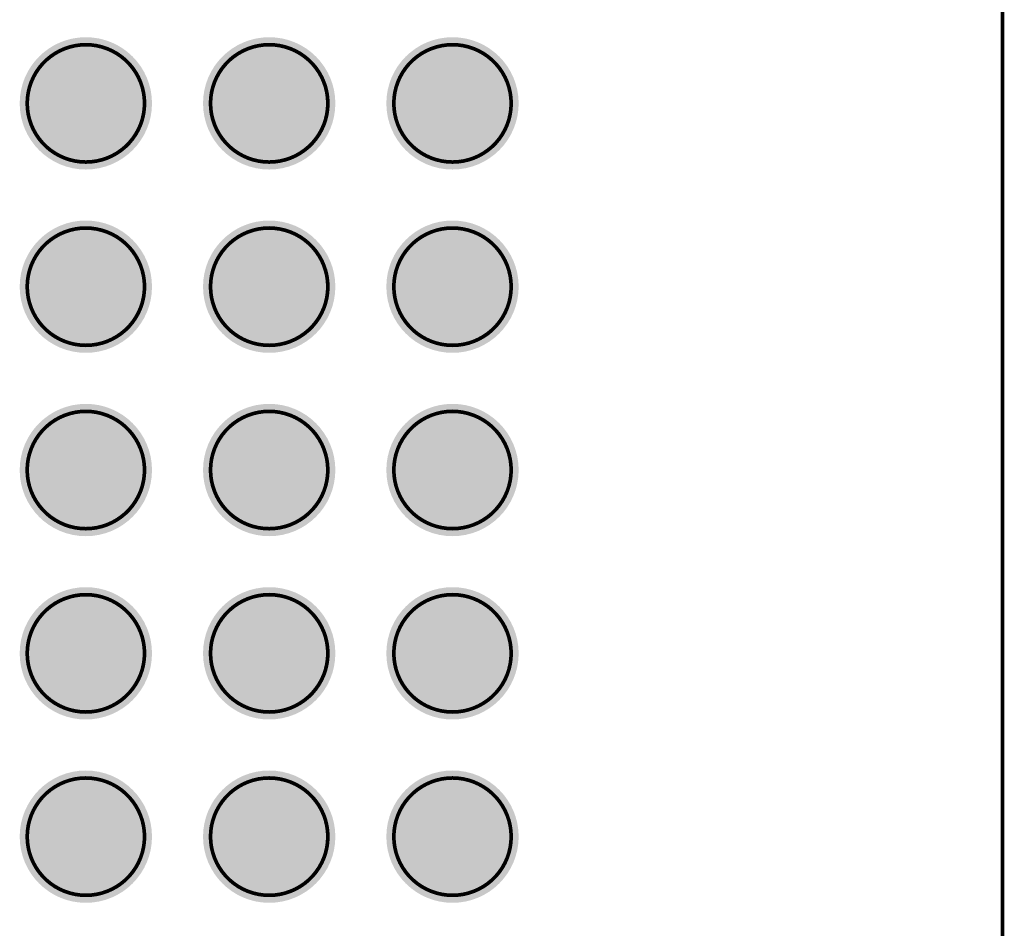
# Model space of a CAD drawing. Header units: inches. Extents: x -0.12 to 1.77, y 0 to 1.45.
# Tile 20 of 24: x 0.92 to 1.18, y 0.71 to 0.96. Entities that reach past the tile are written whole.
import ezdxf

# ---------------------------------------------------------------- set-up
doc = ezdxf.new("R2010")
doc.units = ezdxf.units.IN
doc.header["$MEASUREMENT"] = 0
for name, color, linetype in [('Mechanical 7', 56, 'Continuous'), ('Top Layer', 1, 'Continuous'), ('Top Paste', 8, 'Continuous'), ('Top Solder', 216, 'Continuous')]:
    doc.layers.add(name, color=color, linetype=linetype)

# ---------------------------------------------------------------- blocks, each defined once
blk = doc.blocks.new('OSM__S____S_S______P________S____1')
at = {"layer": 'Mechanical 7', "const_width": 0.000984}
blk.add_lwpolyline([(0.59055, 0.59055), (0.59055, -0.59055)], dxfattribs=at)
for points in [[(0.32874, 0.34449, -0.414214), (0.34449, 0.36024)], [(0.34448, 0.36024, -0.414214), (0.36023, 0.34449)], [(0.37795, 0.34449, -0.414214), (0.3937, 0.36024)], [(0.3937, 0.36024, -0.414214), (0.40944, 0.34449)], [(0.42716, 0.34449, -0.414214), (0.44291, 0.36024)], [(0.44291, 0.36024, -0.414214), (0.45866, 0.34449)], [(0.34448, 0.32874, -0.414214), (0.32874, 0.34449)], [(0.36023, 0.34449, -0.414214), (0.34448, 0.32874)], [(0.3937, 0.32874, -0.414214), (0.37795, 0.34449)], [(0.40944, 0.34449, -0.414214), (0.3937, 0.32874)], [(0.44291, 0.32874, -0.414214), (0.42716, 0.34449)], [(0.45866, 0.34449, -0.414214), (0.44291, 0.32874)], [(0.32874, 0.29527, -0.414214), (0.34449, 0.31103)], [(0.34448, 0.31102, -0.414214), (0.36023, 0.29527)], [(0.37795, 0.29527, -0.414214), (0.3937, 0.31103)], [(0.3937, 0.31102, -0.414214), (0.40944, 0.29527)], [(0.42716, 0.29528, -0.414214), (0.44291, 0.31103)], [(0.44291, 0.31102, -0.414214), (0.45866, 0.29528)], [(0.34448, 0.27953, -0.414214), (0.32874, 0.29527)], [(0.36023, 0.29527, -0.414214), (0.34448, 0.27953)], [(0.3937, 0.27953, -0.414214), (0.37795, 0.29527)], [(0.40944, 0.29527, -0.414214), (0.3937, 0.27953)], [(0.44291, 0.27953, -0.414214), (0.42716, 0.29528)], [(0.45866, 0.29528, -0.414214), (0.44291, 0.27953)], [(0.32873, 0.24606, -0.414214), (0.34448, 0.26181)], [(0.34448, 0.26181, -0.414214), (0.36023, 0.24606)], [(0.37795, 0.24606, -0.414214), (0.3937, 0.26181)], [(0.39369, 0.26181, -0.414214), (0.40944, 0.24606)], [(0.42716, 0.24606, -0.414214), (0.44291, 0.26182)], [(0.44291, 0.26181, -0.414214), (0.45866, 0.24606)], [(0.34448, 0.23031, -0.414214), (0.32873, 0.24606)], [(0.36023, 0.24606, -0.414214), (0.34448, 0.23031)], [(0.39369, 0.23031, -0.414214), (0.37795, 0.24606)], [(0.40944, 0.24606, -0.414214), (0.39369, 0.23031)], [(0.44291, 0.23032, -0.414214), (0.42716, 0.24606)], [(0.45866, 0.24606, -0.414214), (0.44291, 0.23032)], [(0.32874, 0.19685, -0.414214), (0.34449, 0.2126)], [(0.34448, 0.2126, -0.414214), (0.36023, 0.19685)], [(0.37795, 0.19685, -0.414214), (0.3937, 0.2126)], [(0.3937, 0.2126, -0.414214), (0.40944, 0.19685)], [(0.42716, 0.19685, -0.414214), (0.44291, 0.2126)], [(0.44291, 0.2126, -0.414214), (0.45866, 0.19685)], [(0.34448, 0.1811, -0.414214), (0.32874, 0.19685)], [(0.36023, 0.19685, -0.414214), (0.34448, 0.1811)], [(0.3937, 0.1811, -0.414214), (0.37795, 0.19685)], [(0.40944, 0.19685, -0.414214), (0.3937, 0.1811)], [(0.44291, 0.1811, -0.414214), (0.42716, 0.19685)], [(0.45866, 0.19685, -0.414214), (0.44291, 0.1811)], [(0.32874, 0.14764, -0.414214), (0.34449, 0.16339)], [(0.37795, 0.14764, -0.414214), (0.3937, 0.16339)], [(0.42716, 0.14764, -0.414214), (0.44291, 0.16339)], [(0.34448, 0.16338, -0.414214), (0.36023, 0.14764)], [(0.3937, 0.16338, -0.414214), (0.40944, 0.14764)], [(0.44291, 0.16339, -0.414214), (0.45866, 0.14764)], [(0.34448, 0.13189, -0.414214), (0.32874, 0.14764)], [(0.36023, 0.14764, -0.414214), (0.34448, 0.13189)], [(0.3937, 0.13189, -0.414214), (0.37795, 0.14764)], [(0.40944, 0.14764, -0.414214), (0.3937, 0.13189)], [(0.44291, 0.13189, -0.414214), (0.42716, 0.14764)], [(0.45866, 0.14764, -0.414214), (0.44291, 0.13189)]]:
    blk.add_lwpolyline(points, format="xyb", dxfattribs=at)
at = {"layer": 'Mechanical 7', "const_width": 0.000492}
for points in [[(0.34424, 0.36024, 1), (0.34473, 0.36024, 1)], [(0.34424, 0.36024, 1), (0.34473, 0.36024, 1)], [(0.39345, 0.36024, 1), (0.39394, 0.36024, 1)], [(0.39345, 0.36024, 1), (0.39395, 0.36024, 1)], [(0.44266, 0.36024, 1), (0.44316, 0.36024, 1)], [(0.44267, 0.36024, 1), (0.44316, 0.36024, 1)], [(0.32849, 0.34449, 1), (0.32898, 0.34449, 1)], [(0.32849, 0.34449, 1), (0.32898, 0.34449, 1)], [(0.35999, 0.34449, 1), (0.36048, 0.34449, 1)], [(0.35999, 0.34449, 1), (0.36048, 0.34449, 1)], [(0.3777, 0.34449, 1), (0.37819, 0.34449, 1)], [(0.3777, 0.34449, 1), (0.37819, 0.34449, 1)], [(0.4092, 0.34449, 1), (0.40969, 0.34449, 1)], [(0.4092, 0.34449, 1), (0.40969, 0.34449, 1)], [(0.42692, 0.34449, 1), (0.42741, 0.34449, 1)], [(0.42692, 0.34449, 1), (0.42741, 0.34449, 1)], [(0.45841, 0.34449, 1), (0.4589, 0.34449, 1)], [(0.45841, 0.34449, 1), (0.4589, 0.34449, 1)], [(0.34424, 0.32874, 1), (0.34473, 0.32874, 1)], [(0.34424, 0.32874, 1), (0.34473, 0.32874, 1)], [(0.39345, 0.32874, 1), (0.39394, 0.32874, 1)], [(0.39345, 0.32874, 1), (0.39394, 0.32874, 1)], [(0.44266, 0.32874, 1), (0.44316, 0.32874, 1)], [(0.44266, 0.32874, 1), (0.44316, 0.32874, 1)], [(0.34424, 0.31103, 1), (0.34473, 0.31103, 1)], [(0.34424, 0.31102, 1), (0.34473, 0.31102, 1)], [(0.39345, 0.31102, 1), (0.39394, 0.31102, 1)], [(0.39345, 0.31103, 1), (0.39395, 0.31103, 1)], [(0.44266, 0.31102, 1), (0.44316, 0.31102, 1)], [(0.44267, 0.31103, 1), (0.44316, 0.31103, 1)], [(0.32849, 0.29527, 1), (0.32898, 0.29527, 1)], [(0.32849, 0.29527, 1), (0.32898, 0.29527, 1)], [(0.35999, 0.29527, 1), (0.36048, 0.29527, 1)], [(0.35999, 0.29527, 1), (0.36048, 0.29527, 1)], [(0.3777, 0.29527, 1), (0.37819, 0.29527, 1)], [(0.3777, 0.29527, 1), (0.37819, 0.29527, 1)], [(0.4092, 0.29527, 1), (0.40969, 0.29527, 1)], [(0.4092, 0.29527, 1), (0.40969, 0.29527, 1)], [(0.42692, 0.29528, 1), (0.42741, 0.29528, 1)], [(0.42692, 0.29528, 1), (0.42741, 0.29528, 1)], [(0.45841, 0.29528, 1), (0.4589, 0.29528, 1)], [(0.45841, 0.29528, 1), (0.4589, 0.29528, 1)], [(0.34424, 0.27953, 1), (0.34473, 0.27953, 1)], [(0.34424, 0.27953, 1), (0.34473, 0.27953, 1)], [(0.39345, 0.27953, 1), (0.39394, 0.27953, 1)], [(0.39345, 0.27953, 1), (0.39394, 0.27953, 1)], [(0.44266, 0.27953, 1), (0.44316, 0.27953, 1)], [(0.44266, 0.27953, 1), (0.44316, 0.27953, 1)], [(0.34424, 0.26181, 1), (0.34473, 0.26181, 1)], [(0.34424, 0.26181, 1), (0.34473, 0.26181, 1)], [(0.39345, 0.26181, 1), (0.39394, 0.26181, 1)], [(0.39345, 0.26181, 1), (0.39394, 0.26181, 1)], [(0.44267, 0.26182, 1), (0.44316, 0.26182, 1)], [(0.44266, 0.26181, 1), (0.44315, 0.26181, 1)], [(0.32849, 0.24606, 1), (0.32898, 0.24606, 1)], [(0.32849, 0.24606, 1), (0.32898, 0.24606, 1)], [(0.35998, 0.24606, 1), (0.36048, 0.24606, 1)], [(0.35998, 0.24606, 1), (0.36048, 0.24606, 1)], [(0.3777, 0.24606, 1), (0.37819, 0.24606, 1)], [(0.3777, 0.24606, 1), (0.37819, 0.24606, 1)], [(0.4092, 0.24606, 1), (0.40969, 0.24606, 1)], [(0.4092, 0.24606, 1), (0.40969, 0.24606, 1)], [(0.42691, 0.24606, 1), (0.42741, 0.24606, 1)], [(0.42691, 0.24606, 1), (0.42741, 0.24606, 1)], [(0.45841, 0.24606, 1), (0.4589, 0.24606, 1)], [(0.45841, 0.24606, 1), (0.4589, 0.24606, 1)], [(0.34424, 0.23031, 1), (0.34473, 0.23031, 1)], [(0.34424, 0.23031, 1), (0.34473, 0.23031, 1)], [(0.39345, 0.23031, 1), (0.39394, 0.23031, 1)], [(0.39345, 0.23031, 1), (0.39394, 0.23031, 1)], [(0.44266, 0.23032, 1), (0.44315, 0.23032, 1)], [(0.44266, 0.23032, 1), (0.44315, 0.23032, 1)], [(0.34424, 0.2126, 1), (0.34473, 0.2126, 1)], [(0.34424, 0.2126, 1), (0.34473, 0.2126, 1)], [(0.39345, 0.2126, 1), (0.39394, 0.2126, 1)], [(0.39345, 0.2126, 1), (0.39395, 0.2126, 1)], [(0.44266, 0.2126, 1), (0.44316, 0.2126, 1)], [(0.44267, 0.2126, 1), (0.44316, 0.2126, 1)], [(0.32849, 0.19685, 1), (0.32898, 0.19685, 1)], [(0.32849, 0.19685, 1), (0.32898, 0.19685, 1)], [(0.35999, 0.19685, 1), (0.36048, 0.19685, 1)], [(0.35999, 0.19685, 1), (0.36048, 0.19685, 1)], [(0.3777, 0.19685, 1), (0.37819, 0.19685, 1)], [(0.3777, 0.19685, 1), (0.37819, 0.19685, 1)], [(0.4092, 0.19685, 1), (0.40969, 0.19685, 1)], [(0.4092, 0.19685, 1), (0.40969, 0.19685, 1)], [(0.42692, 0.19685, 1), (0.42741, 0.19685, 1)], [(0.42692, 0.19685, 1), (0.42741, 0.19685, 1)], [(0.45841, 0.19685, 1), (0.4589, 0.19685, 1)], [(0.45841, 0.19685, 1), (0.4589, 0.19685, 1)], [(0.34424, 0.1811, 1), (0.34473, 0.1811, 1)], [(0.34424, 0.1811, 1), (0.34473, 0.1811, 1)], [(0.39345, 0.1811, 1), (0.39394, 0.1811, 1)], [(0.39345, 0.1811, 1), (0.39394, 0.1811, 1)], [(0.44266, 0.1811, 1), (0.44316, 0.1811, 1)], [(0.44266, 0.1811, 1), (0.44316, 0.1811, 1)], [(0.34424, 0.16339, 1), (0.34473, 0.16339, 1)], [(0.39345, 0.16339, 1), (0.39395, 0.16339, 1)], [(0.44267, 0.16339, 1), (0.44316, 0.16339, 1)], [(0.34424, 0.16338, 1), (0.34473, 0.16338, 1)], [(0.39345, 0.16338, 1), (0.39394, 0.16338, 1)], [(0.44266, 0.16339, 1), (0.44316, 0.16339, 1)], [(0.32849, 0.14764, 1), (0.32898, 0.14764, 1)], [(0.32849, 0.14764, 1), (0.32898, 0.14764, 1)], [(0.35999, 0.14764, 1), (0.36048, 0.14764, 1)], [(0.35999, 0.14764, 1), (0.36048, 0.14764, 1)], [(0.3777, 0.14764, 1), (0.37819, 0.14764, 1)], [(0.3777, 0.14764, 1), (0.37819, 0.14764, 1)], [(0.4092, 0.14764, 1), (0.40969, 0.14764, 1)], [(0.4092, 0.14764, 1), (0.40969, 0.14764, 1)], [(0.42692, 0.14764, 1), (0.42741, 0.14764, 1)], [(0.42692, 0.14764, 1), (0.42741, 0.14764, 1)], [(0.45841, 0.14764, 1), (0.4589, 0.14764, 1)], [(0.45841, 0.14764, 1), (0.4589, 0.14764, 1)], [(0.34424, 0.13189, 1), (0.34473, 0.13189, 1)], [(0.34424, 0.13189, 1), (0.34473, 0.13189, 1)], [(0.39345, 0.13189, 1), (0.39394, 0.13189, 1)], [(0.39345, 0.13189, 1), (0.39394, 0.13189, 1)], [(0.44266, 0.13189, 1), (0.44316, 0.13189, 1)], [(0.44266, 0.13189, 1), (0.44316, 0.13189, 1)]]:
    blk.add_lwpolyline(points, format="xyb", close=True, dxfattribs=at)
blk = doc.blocks.new('OSM__SIZE_M_MEDIUM__PLATFORM_SIDE_2')
at = {"layer": 'Mechanical 7', "const_width": 0.000984}
blk.add_lwpolyline([(0.29527, 0.59055), (0.29527, -0.59055)], dxfattribs=at)
for points in [[(0.03346, 0.34449, -0.414214), (0.04921, 0.36024)], [(0.0492, 0.36024, -0.414214), (0.06495, 0.34449)], [(0.08267, 0.34449, -0.414214), (0.09842, 0.36024)], [(0.09842, 0.36024, -0.414214), (0.11417, 0.34449)], [(0.13188, 0.34449, -0.414214), (0.14763, 0.36024)], [(0.14763, 0.36024, -0.414214), (0.16338, 0.34449)], [(0.0492, 0.32874, -0.414214), (0.03346, 0.34449)], [(0.06495, 0.34449, -0.414214), (0.0492, 0.32874)], [(0.09842, 0.32874, -0.414214), (0.08267, 0.34449)], [(0.11417, 0.34449, -0.414214), (0.09842, 0.32874)], [(0.14763, 0.32874, -0.414214), (0.13188, 0.34449)], [(0.16338, 0.34449, -0.414214), (0.14763, 0.32874)], [(0.03346, 0.29527, -0.414214), (0.04921, 0.31103)], [(0.0492, 0.31102, -0.414214), (0.06495, 0.29527)], [(0.08267, 0.29527, -0.414214), (0.09842, 0.31103)], [(0.09842, 0.31102, -0.414214), (0.11417, 0.29527)], [(0.13188, 0.29528, -0.414214), (0.14763, 0.31103)], [(0.14763, 0.31102, -0.414214), (0.16338, 0.29528)], [(0.0492, 0.27953, -0.414214), (0.03346, 0.29527)], [(0.06495, 0.29527, -0.414214), (0.0492, 0.27953)], [(0.09842, 0.27953, -0.414214), (0.08267, 0.29527)], [(0.11417, 0.29527, -0.414214), (0.09842, 0.27953)], [(0.14763, 0.27953, -0.414214), (0.13188, 0.29528)], [(0.16338, 0.29528, -0.414214), (0.14763, 0.27953)], [(0.03345, 0.24606, -0.414214), (0.04921, 0.26181)], [(0.0492, 0.26181, -0.414214), (0.06495, 0.24606)], [(0.08267, 0.24606, -0.414214), (0.09842, 0.26181)], [(0.09842, 0.26181, -0.414214), (0.11416, 0.24606)], [(0.13188, 0.24606, -0.414214), (0.14763, 0.26182)], [(0.14763, 0.26181, -0.414214), (0.16338, 0.24606)], [(0.0492, 0.23031, -0.414214), (0.03345, 0.24606)], [(0.06495, 0.24606, -0.414214), (0.0492, 0.23031)], [(0.09842, 0.23031, -0.414214), (0.08267, 0.24606)], [(0.11416, 0.24606, -0.414214), (0.09842, 0.23031)], [(0.14763, 0.23032, -0.414214), (0.13188, 0.24606)], [(0.16338, 0.24606, -0.414214), (0.14763, 0.23032)], [(0.03346, 0.19685, -0.414214), (0.04921, 0.2126)], [(0.0492, 0.2126, -0.414214), (0.06495, 0.19685)], [(0.08267, 0.19685, -0.414214), (0.09842, 0.2126)], [(0.09842, 0.2126, -0.414214), (0.11417, 0.19685)], [(0.13188, 0.19685, -0.414214), (0.14763, 0.2126)], [(0.14763, 0.2126, -0.414214), (0.16338, 0.19685)], [(0.0492, 0.1811, -0.414214), (0.03346, 0.19685)], [(0.06495, 0.19685, -0.414214), (0.0492, 0.1811)], [(0.09842, 0.1811, -0.414214), (0.08267, 0.19685)], [(0.11417, 0.19685, -0.414214), (0.09842, 0.1811)], [(0.14763, 0.1811, -0.414214), (0.13188, 0.19685)], [(0.16338, 0.19685, -0.414214), (0.14763, 0.1811)], [(0.03346, 0.14764, -0.414214), (0.04921, 0.16339)], [(0.08267, 0.14764, -0.414214), (0.09842, 0.16339)], [(0.13188, 0.14764, -0.414214), (0.14763, 0.16339)], [(0.0492, 0.16338, -0.414214), (0.06495, 0.14764)], [(0.09842, 0.16338, -0.414214), (0.11417, 0.14764)], [(0.14763, 0.16339, -0.414214), (0.16338, 0.14764)], [(0.0492, 0.13189, -0.414214), (0.03346, 0.14764)], [(0.06495, 0.14764, -0.414214), (0.0492, 0.13189)], [(0.09842, 0.13189, -0.414214), (0.08267, 0.14764)], [(0.11417, 0.14764, -0.414214), (0.09842, 0.13189)], [(0.14763, 0.13189, -0.414214), (0.13188, 0.14764)], [(0.16338, 0.14764, -0.414214), (0.14763, 0.13189)]]:
    blk.add_lwpolyline(points, format="xyb", dxfattribs=at)
at = {"layer": 'Mechanical 7', "const_width": 0.000492}
for points in [[(0.04896, 0.36024, 1), (0.04945, 0.36024, 1)], [(0.04896, 0.36024, 1), (0.04945, 0.36024, 1)], [(0.09817, 0.36024, 1), (0.09866, 0.36024, 1)], [(0.09817, 0.36024, 1), (0.09867, 0.36024, 1)], [(0.14739, 0.36024, 1), (0.14788, 0.36024, 1)], [(0.14739, 0.36024, 1), (0.14788, 0.36024, 1)], [(0.03321, 0.34449, 1), (0.0337, 0.34449, 1)], [(0.03321, 0.34449, 1), (0.0337, 0.34449, 1)], [(0.06471, 0.34449, 1), (0.0652, 0.34449, 1)], [(0.06471, 0.34449, 1), (0.0652, 0.34449, 1)], [(0.08242, 0.34449, 1), (0.08292, 0.34449, 1)], [(0.08242, 0.34449, 1), (0.08292, 0.34449, 1)], [(0.11392, 0.34449, 1), (0.11441, 0.34449, 1)], [(0.11392, 0.34449, 1), (0.11441, 0.34449, 1)], [(0.13164, 0.34449, 1), (0.13213, 0.34449, 1)], [(0.13164, 0.34449, 1), (0.13213, 0.34449, 1)], [(0.16313, 0.34449, 1), (0.16363, 0.34449, 1)], [(0.16313, 0.34449, 1), (0.16363, 0.34449, 1)], [(0.04896, 0.32874, 1), (0.04945, 0.32874, 1)], [(0.04896, 0.32874, 1), (0.04945, 0.32874, 1)], [(0.09817, 0.32874, 1), (0.09866, 0.32874, 1)], [(0.09817, 0.32874, 1), (0.09866, 0.32874, 1)], [(0.14739, 0.32874, 1), (0.14788, 0.32874, 1)], [(0.14739, 0.32874, 1), (0.14788, 0.32874, 1)], [(0.04896, 0.31102, 1), (0.04945, 0.31102, 1)], [(0.04896, 0.31103, 1), (0.04945, 0.31103, 1)], [(0.09817, 0.31102, 1), (0.09866, 0.31102, 1)], [(0.09817, 0.31103, 1), (0.09867, 0.31103, 1)], [(0.14739, 0.31103, 1), (0.14788, 0.31103, 1)], [(0.14739, 0.31102, 1), (0.14788, 0.31102, 1)], [(0.03321, 0.29527, 1), (0.0337, 0.29527, 1)], [(0.03321, 0.29527, 1), (0.0337, 0.29527, 1)], [(0.06471, 0.29527, 1), (0.0652, 0.29527, 1)], [(0.06471, 0.29527, 1), (0.0652, 0.29527, 1)], [(0.08242, 0.29527, 1), (0.08292, 0.29527, 1)], [(0.08242, 0.29527, 1), (0.08292, 0.29527, 1)], [(0.11392, 0.29527, 1), (0.11441, 0.29527, 1)], [(0.11392, 0.29527, 1), (0.11441, 0.29527, 1)], [(0.13164, 0.29528, 1), (0.13213, 0.29528, 1)], [(0.13164, 0.29528, 1), (0.13213, 0.29528, 1)], [(0.16313, 0.29528, 1), (0.16363, 0.29528, 1)], [(0.16313, 0.29528, 1), (0.16363, 0.29528, 1)], [(0.04896, 0.27953, 1), (0.04945, 0.27953, 1)], [(0.04896, 0.27953, 1), (0.04945, 0.27953, 1)], [(0.09817, 0.27953, 1), (0.09866, 0.27953, 1)], [(0.09817, 0.27953, 1), (0.09866, 0.27953, 1)], [(0.14739, 0.27953, 1), (0.14788, 0.27953, 1)], [(0.14739, 0.27953, 1), (0.14788, 0.27953, 1)], [(0.04896, 0.26181, 1), (0.04945, 0.26181, 1)], [(0.04896, 0.26181, 1), (0.04945, 0.26181, 1)], [(0.09817, 0.26181, 1), (0.09866, 0.26181, 1)], [(0.09817, 0.26181, 1), (0.09866, 0.26181, 1)], [(0.14739, 0.26182, 1), (0.14788, 0.26182, 1)], [(0.14738, 0.26181, 1), (0.14788, 0.26181, 1)], [(0.03321, 0.24606, 1), (0.0337, 0.24606, 1)], [(0.03321, 0.24606, 1), (0.0337, 0.24606, 1)], [(0.0647, 0.24606, 1), (0.0652, 0.24606, 1)], [(0.0647, 0.24606, 1), (0.0652, 0.24606, 1)], [(0.08242, 0.24606, 1), (0.08291, 0.24606, 1)], [(0.08242, 0.24606, 1), (0.08291, 0.24606, 1)], [(0.11392, 0.24606, 1), (0.11441, 0.24606, 1)], [(0.11392, 0.24606, 1), (0.11441, 0.24606, 1)], [(0.13164, 0.24606, 1), (0.13213, 0.24606, 1)], [(0.13164, 0.24606, 1), (0.13213, 0.24606, 1)], [(0.16313, 0.24606, 1), (0.16362, 0.24606, 1)], [(0.16313, 0.24606, 1), (0.16362, 0.24606, 1)], [(0.04896, 0.23031, 1), (0.04945, 0.23031, 1)], [(0.04896, 0.23031, 1), (0.04945, 0.23031, 1)], [(0.09817, 0.23031, 1), (0.09866, 0.23031, 1)], [(0.09817, 0.23031, 1), (0.09866, 0.23031, 1)], [(0.14738, 0.23032, 1), (0.14788, 0.23032, 1)], [(0.14738, 0.23032, 1), (0.14788, 0.23032, 1)], [(0.04896, 0.2126, 1), (0.04945, 0.2126, 1)], [(0.04896, 0.2126, 1), (0.04945, 0.2126, 1)], [(0.09817, 0.2126, 1), (0.09866, 0.2126, 1)], [(0.09817, 0.2126, 1), (0.09867, 0.2126, 1)], [(0.14739, 0.2126, 1), (0.14788, 0.2126, 1)], [(0.14739, 0.2126, 1), (0.14788, 0.2126, 1)], [(0.03321, 0.19685, 1), (0.0337, 0.19685, 1)], [(0.03321, 0.19685, 1), (0.0337, 0.19685, 1)], [(0.06471, 0.19685, 1), (0.0652, 0.19685, 1)], [(0.06471, 0.19685, 1), (0.0652, 0.19685, 1)], [(0.08242, 0.19685, 1), (0.08292, 0.19685, 1)], [(0.08242, 0.19685, 1), (0.08292, 0.19685, 1)], [(0.11392, 0.19685, 1), (0.11441, 0.19685, 1)], [(0.11392, 0.19685, 1), (0.11441, 0.19685, 1)], [(0.13164, 0.19685, 1), (0.13213, 0.19685, 1)], [(0.13164, 0.19685, 1), (0.13213, 0.19685, 1)], [(0.16313, 0.19685, 1), (0.16363, 0.19685, 1)], [(0.16313, 0.19685, 1), (0.16363, 0.19685, 1)], [(0.04896, 0.1811, 1), (0.04945, 0.1811, 1)], [(0.04896, 0.1811, 1), (0.04945, 0.1811, 1)], [(0.09817, 0.1811, 1), (0.09866, 0.1811, 1)], [(0.09817, 0.1811, 1), (0.09866, 0.1811, 1)], [(0.14739, 0.1811, 1), (0.14788, 0.1811, 1)], [(0.14739, 0.1811, 1), (0.14788, 0.1811, 1)], [(0.04896, 0.16339, 1), (0.04945, 0.16339, 1)], [(0.09817, 0.16339, 1), (0.09867, 0.16339, 1)], [(0.14739, 0.16339, 1), (0.14788, 0.16339, 1)], [(0.04896, 0.16338, 1), (0.04945, 0.16338, 1)], [(0.09817, 0.16338, 1), (0.09866, 0.16338, 1)], [(0.14739, 0.16339, 1), (0.14788, 0.16339, 1)], [(0.03321, 0.14764, 1), (0.0337, 0.14764, 1)], [(0.03321, 0.14764, 1), (0.0337, 0.14764, 1)], [(0.06471, 0.14764, 1), (0.0652, 0.14764, 1)], [(0.06471, 0.14764, 1), (0.0652, 0.14764, 1)], [(0.08242, 0.14764, 1), (0.08292, 0.14764, 1)], [(0.08242, 0.14764, 1), (0.08292, 0.14764, 1)], [(0.11392, 0.14764, 1), (0.11441, 0.14764, 1)], [(0.11392, 0.14764, 1), (0.11441, 0.14764, 1)], [(0.13164, 0.14764, 1), (0.13213, 0.14764, 1)], [(0.13164, 0.14764, 1), (0.13213, 0.14764, 1)], [(0.16313, 0.14764, 1), (0.16363, 0.14764, 1)], [(0.16313, 0.14764, 1), (0.16363, 0.14764, 1)], [(0.04896, 0.13189, 1), (0.04945, 0.13189, 1)], [(0.04896, 0.13189, 1), (0.04945, 0.13189, 1)], [(0.09817, 0.13189, 1), (0.09866, 0.13189, 1)], [(0.09817, 0.13189, 1), (0.09866, 0.13189, 1)], [(0.14739, 0.13189, 1), (0.14788, 0.13189, 1)], [(0.14739, 0.13189, 1), (0.14788, 0.13189, 1)]]:
    blk.add_lwpolyline(points, format="xyb", close=True, dxfattribs=at)
blk = doc.blocks.new('OSM__S____0_Z_____P________S____3')
at = {"layer": 'Top Layer'}
h = blk.add_hatch(color=1, dxfattribs=at)
edge = h.paths.add_edge_path()
edge.add_arc((0.04921, 0.34449), 0.01575, 0, 360)
h = blk.add_hatch(color=1, dxfattribs=at)
edge = h.paths.add_edge_path()
edge.add_arc((0.09843, 0.34449), 0.01575, 0, 360)
h = blk.add_hatch(color=1, dxfattribs=at)
edge = h.paths.add_edge_path()
edge.add_arc((0.14764, 0.34449), 0.01575, 0, 360)
h = blk.add_hatch(color=1, dxfattribs=at)
edge = h.paths.add_edge_path()
edge.add_arc((0.04921, 0.29528), 0.01575, 0, 360)
h = blk.add_hatch(color=1, dxfattribs=at)
edge = h.paths.add_edge_path()
edge.add_arc((0.09843, 0.29528), 0.01575, 0, 360)
h = blk.add_hatch(color=1, dxfattribs=at)
edge = h.paths.add_edge_path()
edge.add_arc((0.14764, 0.29528), 0.01575, 0, 360)
h = blk.add_hatch(color=1, dxfattribs=at)
edge = h.paths.add_edge_path()
edge.add_arc((0.04921, 0.24606), 0.01575, 0, 360)
h = blk.add_hatch(color=1, dxfattribs=at)
edge = h.paths.add_edge_path()
edge.add_arc((0.09843, 0.24606), 0.01575, 0, 360)
h = blk.add_hatch(color=1, dxfattribs=at)
edge = h.paths.add_edge_path()
edge.add_arc((0.14764, 0.24606), 0.01575, 0, 360)
h = blk.add_hatch(color=1, dxfattribs=at)
edge = h.paths.add_edge_path()
edge.add_arc((0.04921, 0.19685), 0.01575, 0, 360)
h = blk.add_hatch(color=1, dxfattribs=at)
edge = h.paths.add_edge_path()
edge.add_arc((0.09843, 0.19685), 0.01575, 0, 360)
h = blk.add_hatch(color=1, dxfattribs=at)
edge = h.paths.add_edge_path()
edge.add_arc((0.14764, 0.19685), 0.01575, 0, 360)
h = blk.add_hatch(color=1, dxfattribs=at)
edge = h.paths.add_edge_path()
edge.add_arc((0.04921, 0.14764), 0.01575, 0, 360)
h = blk.add_hatch(color=1, dxfattribs=at)
edge = h.paths.add_edge_path()
edge.add_arc((0.09843, 0.14764), 0.01575, 0, 360)
h = blk.add_hatch(color=1, dxfattribs=at)
edge = h.paths.add_edge_path()
edge.add_arc((0.14764, 0.14764), 0.01575, 0, 360)
at = {"layer": 'Top Paste'}
h = blk.add_hatch(color=8, dxfattribs=at)
edge = h.paths.add_edge_path()
edge.add_arc((0.04921, 0.34449), 0.01575, 0, 360)
h = blk.add_hatch(color=8, dxfattribs=at)
edge = h.paths.add_edge_path()
edge.add_arc((0.09843, 0.34449), 0.01575, 0, 360)
h = blk.add_hatch(color=8, dxfattribs=at)
edge = h.paths.add_edge_path()
edge.add_arc((0.14764, 0.34449), 0.01575, 0, 360)
h = blk.add_hatch(color=8, dxfattribs=at)
edge = h.paths.add_edge_path()
edge.add_arc((0.04921, 0.29528), 0.01575, 0, 360)
h = blk.add_hatch(color=8, dxfattribs=at)
edge = h.paths.add_edge_path()
edge.add_arc((0.09843, 0.29528), 0.01575, 0, 360)
h = blk.add_hatch(color=8, dxfattribs=at)
edge = h.paths.add_edge_path()
edge.add_arc((0.14764, 0.29528), 0.01575, 0, 360)
h = blk.add_hatch(color=8, dxfattribs=at)
edge = h.paths.add_edge_path()
edge.add_arc((0.04921, 0.24606), 0.01575, 0, 360)
h = blk.add_hatch(color=8, dxfattribs=at)
edge = h.paths.add_edge_path()
edge.add_arc((0.09843, 0.24606), 0.01575, 0, 360)
h = blk.add_hatch(color=8, dxfattribs=at)
edge = h.paths.add_edge_path()
edge.add_arc((0.14764, 0.24606), 0.01575, 0, 360)
h = blk.add_hatch(color=8, dxfattribs=at)
edge = h.paths.add_edge_path()
edge.add_arc((0.04921, 0.19685), 0.01575, 0, 360)
h = blk.add_hatch(color=8, dxfattribs=at)
edge = h.paths.add_edge_path()
edge.add_arc((0.09843, 0.19685), 0.01575, 0, 360)
h = blk.add_hatch(color=8, dxfattribs=at)
edge = h.paths.add_edge_path()
edge.add_arc((0.14764, 0.19685), 0.01575, 0, 360)
h = blk.add_hatch(color=8, dxfattribs=at)
edge = h.paths.add_edge_path()
edge.add_arc((0.04921, 0.14764), 0.01575, 0, 360)
h = blk.add_hatch(color=8, dxfattribs=at)
edge = h.paths.add_edge_path()
edge.add_arc((0.09843, 0.14764), 0.01575, 0, 360)
h = blk.add_hatch(color=8, dxfattribs=at)
edge = h.paths.add_edge_path()
edge.add_arc((0.14764, 0.14764), 0.01575, 0, 360)
at = {"layer": 'Top Solder'}
h = blk.add_hatch(color=216, dxfattribs=at)
edge = h.paths.add_edge_path()
edge.add_arc((0.04921, 0.34449), 0.01776, 0, 360)
h = blk.add_hatch(color=216, dxfattribs=at)
edge = h.paths.add_edge_path()
edge.add_arc((0.09843, 0.34449), 0.01776, 0, 360)
h = blk.add_hatch(color=216, dxfattribs=at)
edge = h.paths.add_edge_path()
edge.add_arc((0.14764, 0.34449), 0.01776, 0, 360)
h = blk.add_hatch(color=216, dxfattribs=at)
edge = h.paths.add_edge_path()
edge.add_arc((0.04921, 0.29528), 0.01776, 0, 360)
h = blk.add_hatch(color=216, dxfattribs=at)
edge = h.paths.add_edge_path()
edge.add_arc((0.09843, 0.29528), 0.01776, 0, 360)
h = blk.add_hatch(color=216, dxfattribs=at)
edge = h.paths.add_edge_path()
edge.add_arc((0.14764, 0.29528), 0.01776, 0, 360)
h = blk.add_hatch(color=216, dxfattribs=at)
edge = h.paths.add_edge_path()
edge.add_arc((0.04921, 0.24606), 0.01776, 0, 360)
h = blk.add_hatch(color=216, dxfattribs=at)
edge = h.paths.add_edge_path()
edge.add_arc((0.09843, 0.24606), 0.01776, 0, 360)
h = blk.add_hatch(color=216, dxfattribs=at)
edge = h.paths.add_edge_path()
edge.add_arc((0.14764, 0.24606), 0.01776, 0, 360)
h = blk.add_hatch(color=216, dxfattribs=at)
edge = h.paths.add_edge_path()
edge.add_arc((0.04921, 0.19685), 0.01776, 0, 360)
h = blk.add_hatch(color=216, dxfattribs=at)
edge = h.paths.add_edge_path()
edge.add_arc((0.09843, 0.19685), 0.01776, 0, 360)
h = blk.add_hatch(color=216, dxfattribs=at)
edge = h.paths.add_edge_path()
edge.add_arc((0.14764, 0.19685), 0.01776, 0, 360)
h = blk.add_hatch(color=216, dxfattribs=at)
edge = h.paths.add_edge_path()
edge.add_arc((0.04921, 0.14764), 0.01776, 0, 360)
h = blk.add_hatch(color=216, dxfattribs=at)
edge = h.paths.add_edge_path()
edge.add_arc((0.09843, 0.14764), 0.01776, 0, 360)
h = blk.add_hatch(color=216, dxfattribs=at)
edge = h.paths.add_edge_path()
edge.add_arc((0.14764, 0.14764), 0.01776, 0, 360)

msp = doc.modelspace()

# ---------------------------------------------------------------- block references
for name, p in [('OSM__S____0_Z_____P________S____3', (0.88582, 0.59055)), ('OSM__S____S_S______P________S____1', (0.59055, 0.59055)), ('OSM__SIZE_M_MEDIUM__PLATFORM_SIDE_2', (0.88583, 0.59055))]:
    msp.add_blockref(name, p)

doc.saveas('drawing.dxf')
